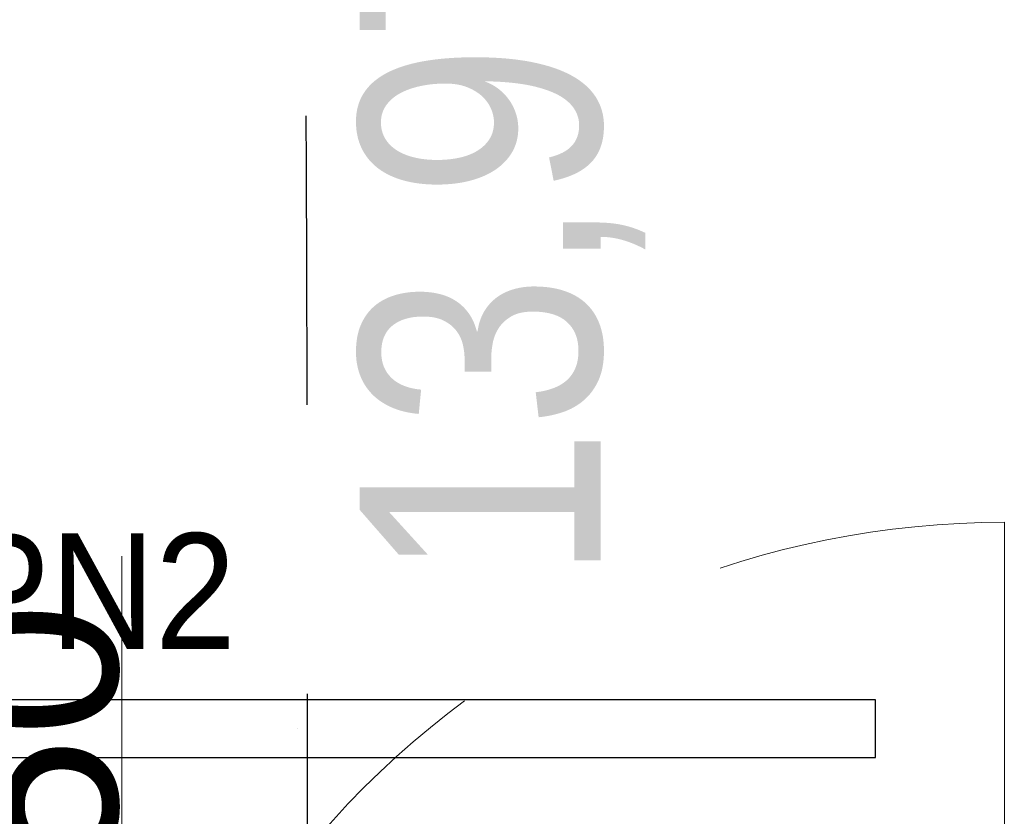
# Model space of a CAD drawing. Header units: centimetres. Extents: x -1631 to 21770, y -8842 to 3590.
# Tile 50 of 150: x 384 to 486, y 1084 to 1167. Entities that reach past the tile are written whole.
import ezdxf

# ---------------------------------------------------------------- set-up
doc = ezdxf.new("R2010")
doc.units = ezdxf.units.CM
doc.linetypes.add('Dash', pattern=[60, 30, -30])
for name, color, linetype, lineweight in [('A-DETL', 90, 'Continuous', 9), ('A-DOOR', 31, 'Continuous', 13), ('A-DOOR-HDLN', 31, 'Dash', 9), ('A-DOOR-IDEN', 31, 'Continuous', 13), ('G-ANNO-TEXT', 231, 'Continuous', 13)]:
    doc.layers.add(name, color=color, linetype=linetype, lineweight=lineweight)
doc.layers.add('E_oprawy', color=12, linetype='Continuous')
doc.styles.add('Arial', font='arial.ttf', dxfattribs={"width": 0.9, "height": 18})
doc.styles.add('Arial Narrow_4', font='ARIALN.TTF', dxfattribs={"height": 25})
doc.styles.add('Arial_8', font='arial.ttf', dxfattribs={"height": 18})

# ---------------------------------------------------------------- blocks, each defined once
blk = doc.blocks.new('Schueco_FWS_ADS-75-SimplySmart_inw_Family-02 - FWS SI insert unit 90-2368450-5_piętro III __10_50 m_ - stan projektowany')
at = {"layer": 'A-DOOR'}
blk.add_line((-72.3, -7.6), (-72.3, -101.55), dxfattribs=at)
at = {"layer": 'A-DOOR-HDLN'}
blk.add_arc((-72.3, -7.6), 93.95, 270, 0, dxfattribs=at)
blk = doc.blocks.new('etykieta drzwi wymiar i kategoria - Aluprof Curtain Door - etykieta drzwi 1S góra-2374516-5_piętro III __10_50 m_ - stan projektowany')
at = {"layer": 'A-DOOR-IDEN'}
for q in [(0, 0.5984), (0, -0.5984)]:
    blk.add_line((0, 0), q, dxfattribs=at)
blk = doc.blocks.new('MPN2')
at = {"layer": 'E_oprawy', "linetype": 'ByBlock'}
blk.add_lwpolyline([(-60, 3), (-60, -3), (60, -3), (60, 3)], close=True, dxfattribs=at)
at = {"layer": 'E_oprawy'}
blk.add_circle((0, 0), 0.00001, dxfattribs=at)
at = {"layer": 'E_oprawy', "color": 4, "style": 'Arial', "width": 0.9}
blk.add_text('MPN2', height=12, dxfattribs=at).set_placement((-48.27, 8.29))

msp = doc.modelspace()

# ---------------------------------------------------------------- linework, layer by layer
at = {"layer": 'A-DETL', "linetype": 'Dash', "lineweight": 25}
msp.add_open_spline([(-555.62, 1472.57), (-478.91, 1472.57), (-450.62, 1472.57), (-439.12, 1472.57), (-439.12, 1461.07), (-439.12, 1432.79), (-439.12, 1329.11), (-439.12, 1326.28), (-439.12, 1289.33), (-402.17, 1289.33), (-399.34, 1289.33), (54.38, 1289.33), (347.2, 1289.33), (391.67, 1289.33), (413.88, 1267.11), (413.88, 1211.15), (413.88, 1019.9)], degree=3, knots=[0, 0, 0, 0, 1.274059, 1.834911, 2.395763, 3.964714, 5.438832, 7.007784, 7.847024, 8.686264, 14.083246, 22.278473, 30.929004, 34.961158, 36.402966, 39.45005, 39.45005, 39.45005, 39.45005], dxfattribs=at)

# ---------------------------------------------------------------- block references
at = {"layer": 'A-DOOR', "rotation": 180}
msp.add_blockref('Schueco_FWS_ADS-75-SimplySmart_inw_Family-02 - FWS SI insert unit 90-2368450-5_piętro III __10_50 m_ - stan projektowany', (413.88, 1013.38), dxfattribs=at)
at = {"layer": 'A-DOOR-IDEN', "xscale": 99.99999999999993, "yscale": 99.99999999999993, "zscale": 99.99999999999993}
msp.add_blockref('etykieta drzwi wymiar i kategoria - Aluprof Curtain Door - etykieta drzwi 1S góra-2374516-5_piętro III __10_50 m_ - stan projektowany', (394.63, 1051.57), dxfattribs=at)
at = {"layer": 'E_oprawy'}
msp.add_blockref('MPN2', (412.82, 1093.51), dxfattribs=at)

# ---------------------------------------------------------------- texts
at = {"layer": 'A-DOOR-IDEN', "insert": (399.35, 1036.01), "char_height": 18, "width": 70.8, "attachment_point": 4, "rotation": 90, "line_spacing_factor": 0.936439, "style": 'Arial_8'}
msp.add_mtext('\\pxt7.05556,14.11111,21.16667,28.22222,35.27778,42.33333,49.38889,56.44444,63.5,70.55556,77.61111,84.66667,91.72222,98.77778,105.83333,112.88889,119.94444,127,134.05556,141.11111,148.16667,155.22222,162.27778,169.33333,176.38889,183.44444,190.5,197.55556,204.61111,211.66667,218.72222,225.77778;{90+50\\P200}', dxfattribs=at)
at = {"layer": 'G-ANNO-TEXT', "color": 11, "insert": (419.29, 1108.82), "char_height": 25, "width": 104.939, "attachment_point": 1, "rotation": 90, "line_spacing_factor": 0.949189, "style": 'Arial Narrow_4'}
msp.add_mtext('\\pxt5.08,10.16,15.24,20.32,25.4,30.48,35.56,40.64,45.72,50.8,55.88,60.96,66.04,71.12,76.2,81.28,86.36,91.44,96.52,101.6,106.68,111.76,116.84,121.92,127,132.08,137.16,142.24,147.32,152.4,157.48,162.56;{13,97 m}', dxfattribs=at)

doc.saveas('drawing.dxf')
